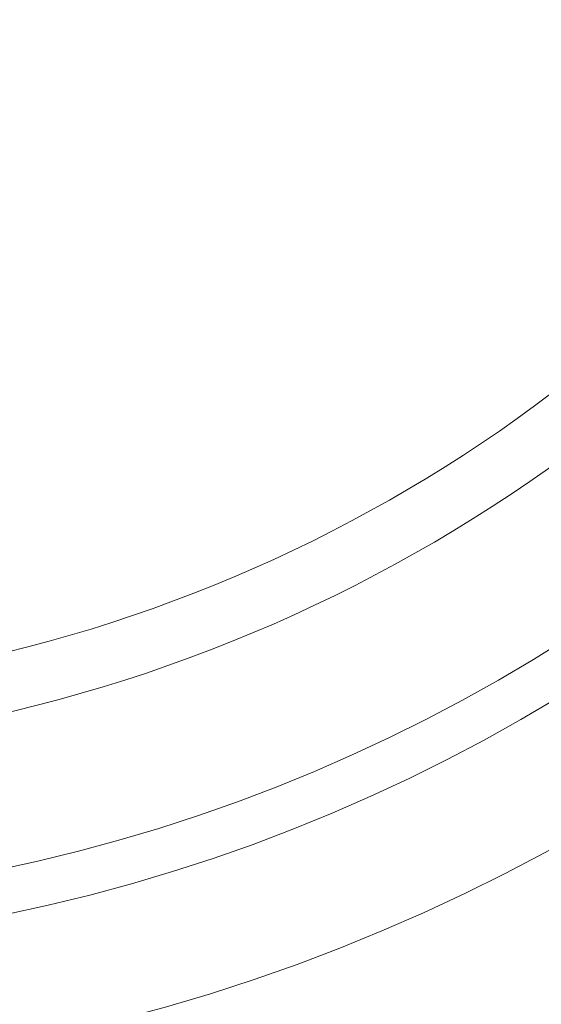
# Model space of a CAD drawing. Header units: millimetres. Extents: x 25 to 1460, y 35 to 806.
# Tile 12 of 46: x 260 to 313, y 419 to 520. Entities that reach past the tile are written whole.
import ezdxf

# ---------------------------------------------------------------- set-up
doc = ezdxf.new("R2010")
doc.units = ezdxf.units.MM
doc.layers.add('1', color=7, linetype='Continuous', true_color=0xffffff)

msp = doc.modelspace()

# ---------------------------------------------------------------- linework, layer by layer
at = {"layer": '1', "color": 155, "linetype": 'Continuous', "lineweight": 18}
for radius in [191, 177.92, 173.28]:
    msp.add_circle((222.46, 602.65), radius, dxfattribs=at)
for radius, start, end in [(157.8, 275.7803, 24.1062), (151.78, 276.03, 23.9344)]:
    msp.add_arc((222.46, 602.65), radius, start, end, dxfattribs=at)

doc.saveas('drawing.dxf')
